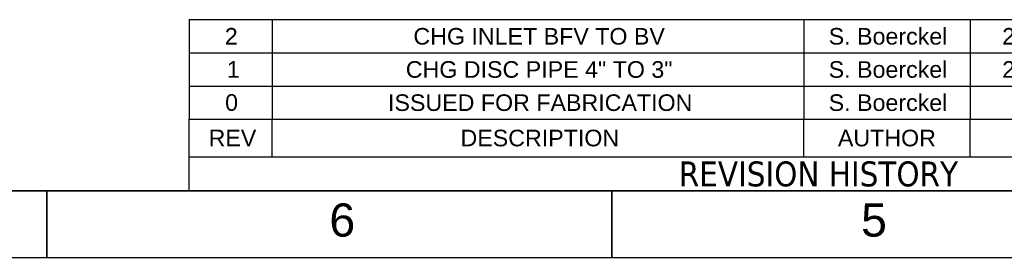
# Paper-space layout 'SHEET_1' of a CAD drawing. Header units: inches. Extents: x 4 to 540, y 12 to 340.
# Tile 33 of 118: x 133 to 251, y 12 to 41. Entities that reach past the tile are written whole.
import ezdxf

# ---------------------------------------------------------------- set-up
doc = ezdxf.new("R2010")
doc.units = ezdxf.units.IN
doc.header["$LTSCALE"] = 16
doc.header["$MEASUREMENT"] = 0
doc.layers.get('0').update_dxf_attribs({"lineweight": 25})
doc.layers.get('DEFPOINTS').update_dxf_attribs({"lineweight": 25})
doc.layers.add('BORDER', color=7, linetype='Continuous', lineweight=25)
doc.layers.add('BORDER_TEXT', color=7, linetype='Continuous', lineweight=25)
doc.styles.add('Border_1', font='tahoma.ttf')
doc.styles.add('Current-ANSI', font='arial.ttf')
doc.styles.add('Text Style153', font='arial.ttf')

# ---------------------------------------------------------------- blocks, each defined once
blk = doc.blocks.new('Borders ProEnergy ANSI-D')
at = {"layer": 'BORDER', "lineweight": 35}
for p, q in [((33.25, 1.25), (0.75, 1.25)), ((8.5, 0.75), (8.5, 1.25)), ((12.75, 1.25), (12.75, 0.75))]:
    blk.add_line(p, q, dxfattribs=at)
at = {"layer": 'DEFPOINTS'}
blk.add_line((0.25, 0.75), (33.75, 0.75), dxfattribs=at)
at = {"layer": 'BORDER_TEXT', "style": 'Text Style153'}
for s, p in [('6', (10.625, 0.90625)), ('5', (14.625, 0.90625))]:
    blk.add_text(s, height=0.25, dxfattribs=at).set_placement(p)
blk = doc.blocks.new('REVISION HISTORY')
at = {"layer": 'BORDER'}
for p, q in [((9.5694, 2.5411), (19.1944, 2.5411)), ((9.5694, 2.5411), (9.5694, 1.7911)), ((10.1944, 2.5411), (10.1944, 1.7911)), ((14.1944, 2.5411), (14.1944, 1.7911)), ((15.4444, 2.5411), (15.4444, 1.7911)), ((9.5694, 2.2911), (19.1944, 2.2911)), ((9.5694, 2.0411), (19.1944, 2.0411)), ((9.5694, 1.7911), (19.1944, 1.7911)), ((9.5694, 1.5081), (9.5694, 1.7911)), ((10.1944, 1.5081), (10.1944, 1.7911)), ((14.1944, 1.5081), (14.1944, 1.7911)), ((15.4444, 1.5081), (15.4444, 1.7911)), ((9.5694, 1.25), (9.5694, 1.5081)), ((9.5694, 1.5081), (19.1944, 1.5081)), ((9.5694, 1.25), (19.1944, 1.25))]:
    blk.add_line(p, q, dxfattribs=at)
at = {"layer": 'BORDER', "attachment_point": 7}
for s, insert, char_height, style in [('2', (9.8386, 2.3533), 0.125, 'Current-ANSI'), ('S. Boerckel', (14.3811, 2.3514), 0.125, 'Current-ANSI'), ('2/25/2011', (15.6864, 2.3515), 0.125, 'Current-ANSI'), ('CHG INLET BFV TO BV', (11.2573, 2.3514), 0.125, 'Current-ANSI'), ('1', (9.8532, 2.1033), 0.125, 'Current-ANSI'), ('CHG DISC PIPE 4" TO 3"', (11.2001, 2.1014), 0.125, 'Current-ANSI'), ('S. Boerckel', (14.3811, 2.1014), 0.125, 'Current-ANSI'), ('2/15/2011', (15.6864, 2.1015), 0.125, 'Current-ANSI'), ('0', (9.8409, 1.8523), 0.125, 'Current-ANSI'), ('ISSUED FOR FABRICATION', (11.0663, 1.8514), 0.125, 'Current-ANSI'), ('S. Boerckel', (14.3811, 1.8514), 0.125, 'Current-ANSI'), ('REV', (9.7167, 1.5871), 0.125, 'Current-ANSI'), ('DESCRIPTION', (11.6116, 1.5849), 0.125, 'Current-ANSI'), ('AUTHOR', (14.4504, 1.5849), 0.125, 'Current-ANSI'), ('REVISION HISTORY', (13.2535, 1.2811), 0.188, 'Border_1')]:
    blk.add_mtext(s, dxfattribs=dict(at, insert=insert, char_height=char_height, style=style))

psp = doc.layouts.new('SHEET_1')

# ---------------------------------------------------------------- block references
at = {"xscale": 16, "yscale": 16, "zscale": 16}
psp.add_blockref('Borders ProEnergy ANSI-D', (0, 0), dxfattribs=at)
at = {"layer": 'BORDER', "xscale": 16, "yscale": 16, "zscale": 16}
psp.add_blockref('REVISION HISTORY', (0, 0), dxfattribs=at)

doc.saveas('drawing.dxf')
